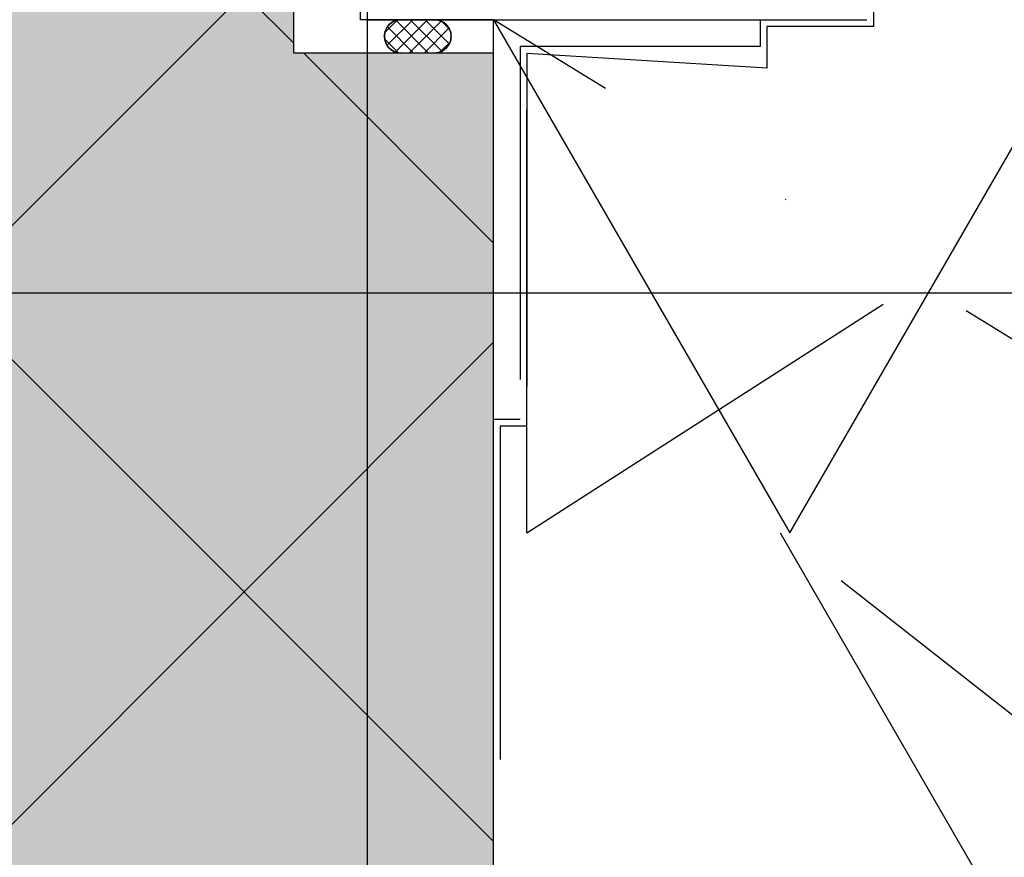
# Model space of a CAD drawing. Header units: millimetres. Extents: x 111285 to 237437, y -9513 to 52045.
# Tile 4 of 117: x 126514 to 126662, y 509 to 635. Entities that reach past the tile are written whole.
import ezdxf

# ---------------------------------------------------------------- set-up
doc = ezdxf.new("R2010")
doc.units = ezdxf.units.MM
doc.header["$LTSCALE"] = 100
for name, pattern in [('CENTER', [50.800000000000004, 31.75, -6.35, 6.35, -6.35]), ('DASHDOT2', [12.7, 6.35, -3.175, 0, -3.175]), ('DASHED', [0.75, 0.5, -0.25])]:
    doc.linetypes.add(name, pattern=pattern)
doc.layers.get('0').update_dxf_attribs({"color": 252})
for name, color, linetype in [('0-aanzicht', 252, 'Continuous'), ('0-acceering', 252, 'Continuous'), ('0-afwerking', 252, 'Continuous'), ('0-arc-wanden', 252, 'Continuous'), ('0-binnenwanden', 252, 'Continuous'), ('0-constructie', 252, 'Continuous'), ('0-constructiehatch', 252, 'Continuous'), ('0-HOOFDSTRAMIEN', 1, 'CENTER'), ('0-ISOLATIE', 252, 'Continuous')]:
    doc.layers.add(name, color=color, linetype=linetype)

# ---------------------------------------------------------------- blocks, each defined once
blk = doc.blocks.new('U-STRAMIEN')
at = {"layer": '0-HOOFDSTRAMIEN', "ltscale": 0.3}
blk.add_lwpolyline([(-4999.999999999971, 0), (68000.00000000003, 0)], dxfattribs=at)
blk = doc.blocks.new('hoek-sr1 en sr2')
at = {"linetype": 'DASHED'}
for p, q in [((421.999999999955, -560.0000000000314), (417.999999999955, -560.0000000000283)), ((417.999999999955, -560.0000000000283), (417.9999999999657, -620.0000000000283)), ((421.9999999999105, -616.0000000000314), (421.999999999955, -560.0000000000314)), ((457.9999999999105, -616.0000000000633), (421.9999999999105, -616.0000000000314)), ((457.9999999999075, -620.0000000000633), (457.9999999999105, -616.0000000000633)), ((417.9999999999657, -620.0000000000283), (457.9999999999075, -620.0000000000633))]:
    blk.add_line(p, q, dxfattribs=at)
at = {"ltscale": 0.1}
for p, q in [((409.1103678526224, -615.0000000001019), (404.1103678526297, -615.0000000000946)), ((417.9999999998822, -615.0000000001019), (417.9999999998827, -620.0000000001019)), ((401.6103678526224, -617.5000000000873), (401.6103678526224, -617.50000000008)), ((411.6103678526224, -617.5000000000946), (411.6103678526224, -617.5000000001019)), ((417.9999999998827, -620.0000000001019), (397.9999999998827, -620.0000000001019)), ((397.9999999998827, -620.0000000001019), (397.9999999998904, -665.0000000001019)), ((404.1103678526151, -620.0000000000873), (409.1103678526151, -620.0000000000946))]:
    blk.add_line(p, q, dxfattribs=at)
for p, q in [((398.9999999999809, -620.00000000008), (397.9999999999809, -620.00000000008)), ((397.9999999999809, -620.00000000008), (397.9999999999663, -682.0000000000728)), ((398.9999999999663, -682.0000000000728), (398.9999999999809, -620.00000000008))]:
    blk.add_line(p, q)
for centre, radius, start, end in [((404.1103678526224, -617.5000000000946), 2.5, 89.99999999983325, 179.9999999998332), ((409.110367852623, -617.5000000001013), 2.499999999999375, 359.999999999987, 90.00000000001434), ((404.1103678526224, -617.5000000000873), 2.5, 179.9999999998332, 269.9999999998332), ((409.1103678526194, -617.5000000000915), 2.50000000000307, 269.9999999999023, 359.9999999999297)]:
    blk.add_arc(centre, radius, start, end, dxfattribs=at)
at = {"layer": '0-aanzicht'}
blk.add_line((398.9999999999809, -620.0000000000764), (398.9999999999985, -398.0000000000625), dxfattribs=at)
at = {"layer": '0-aanzicht', "linetype": 'DASHDOT2', "ltscale": 0.1}
for p, q in [((619.9966482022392, -418.0000000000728), (460.9999999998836, -543.0000000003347)), ((542.9999999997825, -543.0000000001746), (418.0000000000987, -620.0000000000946)), ((422.9999999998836, -543.0000000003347), (543.0000000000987, -620.0000000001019)), ((422.9999999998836, -543.000000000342), (422.9999999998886, -620.0000000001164))]:
    blk.add_line(p, q, dxfattribs=at)
at = {"layer": '0-acceering', "ltscale": 0.1}
for p, q in [((401.6426151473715, -617.0997543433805), (403.7101221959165, -615.0322472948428)), ((405.8498184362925, -620.0000000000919), (402.0037122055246, -616.1538937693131)), ((402.0587891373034, -618.9286443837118), (405.9874335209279, -615.0000000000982)), ((408.0948824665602, -620.0000000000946), (403.2482392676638, -615.1533568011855)), ((403.3507087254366, -619.8817888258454), (408.2324975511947, -615.0000000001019)), ((410.1248563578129, -619.7849098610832), (405.3399464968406, -615.0000000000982)), ((405.4775615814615, -620.000000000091), (410.2185355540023, -615.259026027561)), ((411.2969590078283, -618.7119484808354), (407.5850105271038, -615.0000000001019)), ((411.4505445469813, -616.6204699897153), (409.9898978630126, -615.159823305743)), ((407.7226256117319, -620.0000000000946), (411.3445076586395, -616.3781179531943)), ((403.5384595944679, -619.9337051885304), (401.6766626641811, -618.0719082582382)), ((410.2348648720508, -619.7328247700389), (411.3431926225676, -618.6244970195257))]:
    blk.add_line(p, q, dxfattribs=at)
at = {"layer": '0-afwerking', "linetype": 'DASHED'}
for p, q in [((418.9999999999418, -559.0000000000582), (418.9999999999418, -460.0000000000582)), ((422.9999999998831, -559.0000000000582), (418.9999999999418, -559.0000000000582)), ((422.99999999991, -614.9360399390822), (422.9999999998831, -559.0000000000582)), ((458.9999999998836, -612.7026871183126), (422.99999999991, -614.9360399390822)), ((458.9999999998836, -619.0000000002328), (458.9999999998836, -612.7026871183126)), ((475.0000000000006, -619.0000000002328), (458.9999999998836, -619.0000000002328)), ((474.9999999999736, -664.0000000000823), (475.0000000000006, -619.0000000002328))]:
    blk.add_line(p, q, dxfattribs=at)
at = {"layer": '0-binnenwanden', "ltscale": 0.1}
for p, q in [((398.9999999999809, -682.0000000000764), (398.9999999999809, -620.0000000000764)), ((398.9999999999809, -620.0000000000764), (473.9999999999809, -620.0000000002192))]:
    blk.add_line(p, q, dxfattribs=at)
at = {"layer": '0-ISOLATIE', "ltscale": 0.1}
for p, q in [((460.9999999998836, -543.0000000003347), (533.1687836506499, -417.9999999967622)), ((417.9999999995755, -619.9999999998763), (462.4559707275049, -543.0000000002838)), ((462.4559707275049, -543.0000000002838), (506.9119414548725, -620.0000000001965))]:
    blk.add_line(p, q, dxfattribs=at)
blk = doc.blocks.new('onderlegger beganegrond')
at = {"layer": '0-arc-wanden', "ltscale": 0.1}
h = blk.add_hatch(dxfattribs=at)
h.set_pattern_fill('ANSI37', color=256, scale=20, style=0)
h.set_pattern_definition([(45, (330, 594.0000000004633), (-44.90128060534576, 44.90128060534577), []), (135, (330, 594.0000000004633), (-44.90128060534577, -44.90128060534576), [])])
h.paths.add_polyline_path([(433, 432.9999765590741), (433, 630.0000000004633), (403, 630.0000000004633), (403, 660.0000000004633), (0, 638.0000000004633), (0, 15.00000000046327), (15, 15.00000000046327), (15, 4.632738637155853e-10), (638, 4.632738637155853e-10), (660, 403.000021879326), (630, 403.0000218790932), (630, 432.9999765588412)])
at = {"layer": '0-constructiehatch', "ltscale": 0.1}
blk.add_hatch(color=256, dxfattribs=at).paths.add_polyline_path([(433, 432.9999765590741), (433, 630.0000000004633), (403, 630.0000000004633), (403, 660.0000000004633), (0, 638.0000000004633), (0, 15.00000000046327), (15, 15.00000000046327), (15, 4.632738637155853e-10), (638, 4.632738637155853e-10), (660, 403.000021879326), (630, 403.0000218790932), (630, 432.9999765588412)])
at = {"layer": '0-constructie', "ltscale": 10}
blk.add_lwpolyline([(433, 432.9999765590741), (433, 630.0000000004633), (403, 630.0000000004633), (403, 660.0000000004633), (0, 638.0000000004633), (0, 15.00000000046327), (15, 15.00000000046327), (15, 4.632738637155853e-10), (638, 4.632738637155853e-10), (660, 403.000021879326), (630, 403.0000218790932), (630, 432.9999765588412)], close=True, dxfattribs=at)
at = {"xscale": -1, "rotation": 180}
blk.add_blockref('hoek-sr1 en sr2', (15, 15.00000000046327), dxfattribs=at)

msp = doc.modelspace()

# ---------------------------------------------------------------- linework, layer by layer
for p, q in [((126564.9985052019, 635.0000000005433), (126564.9985052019, 697.000000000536)), ((126565.9985052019, 697.000000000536), (126565.9985052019, 635.0000000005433)), ((126565.9985052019, 635.0000000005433), (126564.9985052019, 635.0000000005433))]:
    msp.add_line(p, q)
at = {"ltscale": 0.1}
for p, q in [((126564.9985052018, 635.0000000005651), (126564.9985052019, 680.0000000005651)), ((126584.9985052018, 635.0000000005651), (126564.9985052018, 635.0000000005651)), ((126571.1088730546, 635.0000000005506), (126576.1088730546, 635.0000000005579)), ((126584.9985052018, 630.0000000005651), (126584.9985052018, 635.0000000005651)), ((126568.6088730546, 632.5000000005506), (126568.6088730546, 632.5000000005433)), ((126578.6088730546, 632.5000000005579), (126578.6088730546, 632.5000000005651)), ((126576.1088730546, 630.0000000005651), (126571.1088730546, 630.0000000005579))]:
    msp.add_line(p, q, dxfattribs=at)
at = {"linetype": 'DASHED'}
for p, q in [((126584.9985052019, 575.0000000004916), (126584.9985052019, 635.0000000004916)), ((126584.9985052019, 635.0000000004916), (126624.9985052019, 635.0000000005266)), ((126624.9985052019, 635.0000000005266), (126624.9985052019, 631.0000000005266)), ((126588.9985052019, 631.0000000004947), (126588.9985052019, 575.0000000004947)), ((126624.9985052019, 631.0000000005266), (126588.9985052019, 631.0000000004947)), ((126588.9985052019, 575.0000000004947), (126584.9985052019, 575.0000000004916))]:
    msp.add_line(p, q, dxfattribs=at)
at = {"ltscale": 0.1}
for centre, radius, start, end in [((126571.1088730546, 632.5000000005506), 2.5, 90, 180.0000000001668), ((126576.1088730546, 632.5000000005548), 2.50000000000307, 7.032842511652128e-11, 90), ((126571.1088730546, 632.5000000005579), 2.5, 180.0000000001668, 270), ((126576.1088730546, 632.5000000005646), 2.499999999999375, 270, 1.302755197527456e-11)]:
    msp.add_arc(centre, radius, start, end, dxfattribs=at)
at = {"layer": '0-aanzicht'}
msp.add_line((126565.9985052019, 635.0000000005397), (126565.998505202, 413.0000000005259), dxfattribs=at)
at = {"layer": '0-aanzicht', "linetype": 'DASHDOT2', "ltscale": 0.1}
for p, q in [((126709.9985052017, 558.000000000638), (126584.9985052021, 635.0000000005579)), ((126589.9985052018, 558.000000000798), (126709.9985052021, 635.0000000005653)), ((126589.9985052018, 558.0000000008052), (126589.9985052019, 635.0000000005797)), ((126786.9951534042, 433.0000000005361), (126627.9985052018, 558.000000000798))]:
    msp.add_line(p, q, dxfattribs=at)
at = {"layer": '0-acceering', "ltscale": 0.1}
for p, q in [((126570.5369647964, 634.9337051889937), (126568.6751678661, 633.0719082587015)), ((126572.8483236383, 635.0000000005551), (126569.0022174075, 631.1538937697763)), ((126575.0933876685, 635.0000000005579), (126570.2467444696, 630.1533568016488)), ((126570.3492139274, 634.8817888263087), (126575.2310027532, 630.0000000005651)), ((126577.1233615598, 634.7849098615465), (126572.3384516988, 630.0000000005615)), ((126572.4760667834, 635.0000000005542), (126577.217040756, 630.2590260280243)), ((126574.7211308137, 635.0000000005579), (126578.3430128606, 631.3781179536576)), ((126577.233370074, 634.7328247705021), (126578.3416978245, 633.624497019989)), ((126569.0572943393, 633.9286443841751), (126572.9859387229, 630.0000000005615)), ((126578.2954642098, 633.7119484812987), (126574.5835157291, 630.0000000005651)), ((126568.6411203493, 632.0997543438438), (126570.7086273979, 630.0322472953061)), ((126578.4490497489, 631.6204699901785), (126576.988403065, 630.1598233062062))]:
    msp.add_line(p, q, dxfattribs=at)
at = {"layer": '0-afwerking', "linetype": 'DASHED'}
for p, q in [((126641.9985052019, 679.0000000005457), (126641.998505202, 634.0000000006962)), ((126641.998505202, 634.0000000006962), (126625.9985052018, 634.0000000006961)), ((126625.9985052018, 634.0000000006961), (126625.9985052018, 627.7026871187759)), ((126625.9985052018, 627.7026871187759), (126589.9985052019, 629.9360399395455)), ((126589.9985052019, 629.9360399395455), (126589.9985052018, 574.0000000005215)), ((126589.9985052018, 574.0000000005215), (126585.9985052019, 574.0000000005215)), ((126585.9985052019, 574.0000000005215), (126585.9985052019, 475.0000000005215))]:
    msp.add_line(p, q, dxfattribs=at)
at = {"layer": '0-binnenwanden', "ltscale": 0.1}
for p, q in [((126565.9985052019, 697.0000000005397), (126565.9985052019, 635.0000000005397)), ((126565.9985052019, 635.0000000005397), (126640.9985052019, 635.0000000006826))]:
    msp.add_line(p, q, dxfattribs=at)
at = {"layer": '0-ISOLATIE', "ltscale": 0.1}
for p, q in [((126584.9985052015, 635.0000000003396), (126629.4544759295, 558.000000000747)), ((126629.4544759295, 558.000000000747), (126673.9104466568, 635.0000000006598)), ((126627.9985052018, 558.000000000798), (126700.1672888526, 432.9999999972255))]:
    msp.add_line(p, q, dxfattribs=at)

# ---------------------------------------------------------------- block references
msp.add_blockref('onderlegger beganegrond', (126151.998505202, 0))
at = {"layer": '0-HOOFDSTRAMIEN'}
msp.add_blockref('U-STRAMIEN', (126481.998505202, 594.0000000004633), dxfattribs=at)

doc.saveas('drawing.dxf')
